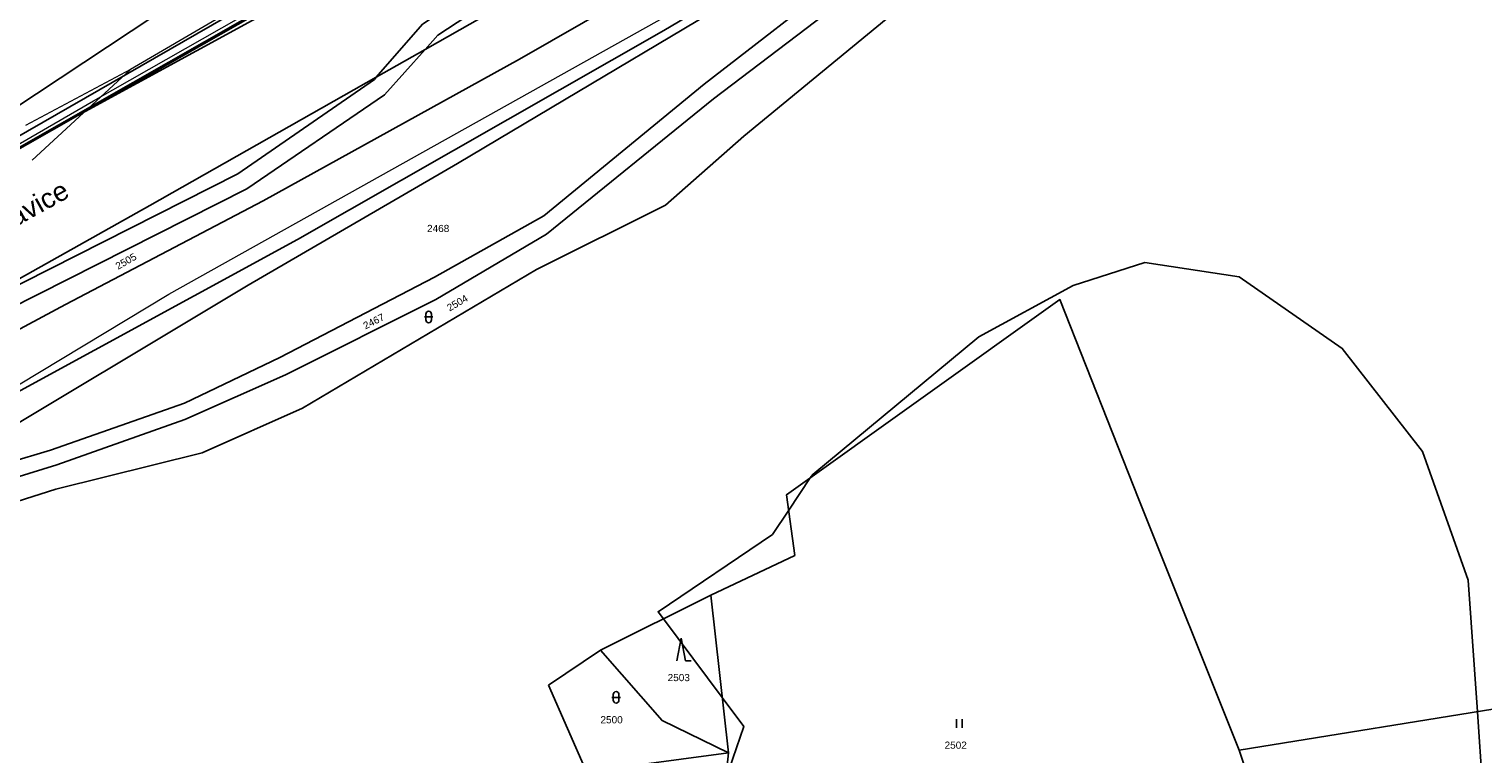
# Model space of a CAD drawing. Header units: metres. Extents: x -535942 to -530626, y -1087729 to -1086275.
# Tile 234 of 247: x -533945 to -533691, y -1086896 to -1086770. Entities that reach past the tile are written whole.
import ezdxf

# ---------------------------------------------------------------- set-up
doc = ezdxf.new("R2010")
doc.units = ezdxf.units.M
doc.layers.add('_blok katastr', color=7, linetype='Continuous')
doc.layers.add('_blok SS sítě', color=7, linetype='Continuous')
doc.layers.add('AG_SS kanal_déšť', color=251, linetype='G_POTR_626_PN', lineweight=13)
doc.layers.add('AG_SS osvětlení', color=251, linetype='HP_04_VO', lineweight=13)
for name, color, linetype, true_color in [('BT_BPEJ', 7, 'Continuous', 0x7fffff), ('BT_hranice_parcel', 7, 'Continuous', 0x007f00), ('BT_mapove_znacky', 7, 'Continuous', 0x007f00), ('BT_prvky_mapy', 7, 'Continuous', 0x007f00), ('BT_text_parcel', 7, 'Continuous', 0x007f00), ('BT_vnitrni_kresby', 7, 'Continuous', 0x007f00)]:
    doc.layers.add(name, color=color, linetype=linetype, true_color=true_color)
doc.layers.add('BT_hranice_budov', color=7, linetype='Continuous', lineweight=30, true_color=0x007f00)
doc.styles.add('BT_text_mapy_m', font='arial.ttf', dxfattribs={"height": 5})
doc.styles.add('ROMANS', font='romans')
doc.linetypes.add('G_POTR_626_PN', pattern='A,0.5,-1,2,-6.5,[8,hpfmlin.shx,S=1,R=0,X=0,Y=0],-6.5,2,-1,0.5', length=20)
doc.linetypes.add('HP_04_VO', pattern='A,0.5,-1,2,-5,[28,hpfmlin.shx,S=1,R=0,X=0,Y=0],-0.8,["VO",ROMANS,S=1.7,R=0,X=2.75,Y=-0.8],-7,2,-1,0.5', length=19.8)

# ---------------------------------------------------------------- blocks, each defined once
blk = doc.blocks.new('BT_symbol_316')
at = {"layer": 'BT_mapove_znacky', "lineweight": -3}
blk.add_line((-0.75, 1), (0.75, 1), dxfattribs=at)
blk.add_lwpolyline([(0, 0), (0.1913, 0.0381), (0.3536, 0.1464), (0.4619, 0.3087), (0.5, 0.5), (0.5, 1.5), (0.4619, 1.6913), (0.3536, 1.8536), (0.1913, 1.9619), (0, 2), (-0.1913, 1.9619), (-0.3536, 1.8536), (-0.4619, 1.6913), (-0.5, 1.5), (-0.5, 0.5), (-0.4619, 0.3087), (-0.3536, 0.1464), (-0.1913, 0.0381), (0, 0)], dxfattribs=at)
blk = doc.blocks.new('BT_symbol_306')
at = {"layer": 'BT_mapove_znacky', "lineweight": -3}
for p, q in [((-0.5, 0), (-0.5, 1.5)), ((0.5, 0), (0.5, 1.5))]:
    blk.add_line(p, q, dxfattribs=at)
blk = doc.blocks.new('BT_symbol_308')
at = {"layer": 'BT_mapove_znacky', "lineweight": -3}
for p, q in [((-0.75, 0), (0, 4)), ((0.75, 0), (0, 4)), ((0.75, 0), (1.75, 0))]:
    blk.add_line(p, q, dxfattribs=at)
blk = doc.blocks.new('_KATASTR')
at = {"layer": 'BT_BPEJ', "lineweight": -3}
for points in [[(-533426.5, -1086546), (-533436.3, -1086552.66), (-533461.72, -1086569.94), (-533503, -1086598), (-533539.77, -1086616.19), (-533552.67, -1086622.58), (-533571.1, -1086631.7), (-533606.54, -1086649.24), (-533638.7, -1086665.16), (-533720.2, -1086705.49), (-533747.5, -1086719), (-533750, -1086720.46), (-533782.5, -1086739.5), (-533834, -1086770), (-533898, -1086806.5), (-533987, -1086855)], [(-533823.21, -1086900.86), (-533820, -1086891.5), (-533823.79, -1086886.44), (-533834.06, -1086872.75), (-533835, -1086871.5), (-533815, -1086858), (-533812.19, -1086853.78), (-533808.41, -1086848.11), (-533808, -1086847.5), (-533779, -1086823.5), (-533762.5, -1086814.5), (-533750, -1086810.5), (-533733.5, -1086813), (-533715.5, -1086825.5), (-533701.5, -1086843.5), (-533693.5, -1086866), (-533691.91, -1086888.96), (-533691, -1086902)]]:
    blk.add_lwpolyline(points, dxfattribs=at)
at = {"layer": 'BT_hranice_budov', "lineweight": -3}
blk.add_lwpolyline([(-533918.74, -1086764.56), (-533947.72, -1086783.78), (-533957.42, -1086769.63), (-533928.14, -1086750.29), (-533918.74, -1086764.56)], dxfattribs=at)
at = {"layer": 'BT_hranice_parcel', "lineweight": -3}
for points in [[(-533964.68, -1086823.47), (-533908.39, -1086795), (-533884.55, -1086778.54), (-533884.22, -1086778.16), (-533876.17, -1086768.92), (-533839.38, -1086744.49), (-533806.13, -1086727.84), (-533803.5, -1086725.39), (-533739.38, -1086695.89), (-533674.09, -1086640.51), (-533650.13, -1086617.95), (-533628.15, -1086604.3), (-533608.07, -1086593.2), (-533558.37, -1086581.17), (-533540.05, -1086571.15)], [(-533996.95, -1086817.31), (-533903.11, -1086763.36), (-533879.6, -1086750.01), (-533848.53, -1086732.8), (-533844.84, -1086730.78), (-533835.2, -1086725.49), (-533825.64, -1086720.39), (-533820.35, -1086717.45), (-533802.8, -1086707.62), (-533772.94, -1086690.9), (-533738.69, -1086671.73), (-533724.21, -1086662.6), (-533723.4, -1086662.02), (-533715.39, -1086655.89), (-533710.32, -1086651.61), (-533707.74, -1086649.37), (-533706.12, -1086648.14), (-533705.23, -1086647.58), (-533703.45, -1086646.69), (-533696.15, -1086643.23), (-533679.9, -1086635.21)], [(-533936.33, -1086784.85), (-533844.38, -1086734.66), (-533785.29, -1086704.31), (-533759.07, -1086693.54), (-533712.26, -1086659.34), (-533704.63, -1086652.41), (-533705.62, -1086653.14), (-533708.84, -1086654.38), (-533718.73, -1086660.35)], [(-533964.9, -1086831.96), (-533938.48, -1086817.84), (-533903.96, -1086799.76), (-533859.21, -1086775.03), (-533820.06, -1086752.56), (-533816.78, -1086750.37), (-533795.9, -1086738.32), (-533718.99, -1086695.81), (-533716.73, -1086694.42), (-533719.29, -1086690.24), (-533721.1, -1086687.28), (-533722.28, -1086685.35), (-533731, -1086692.74), (-533737.54, -1086698.29), (-533759.71, -1086708.6), (-533801.52, -1086728.03), (-533804.48, -1086730.79), (-533837.5, -1086747.16), (-533873.45, -1086770.84), (-533875.7, -1086773.34), (-533882.79, -1086781.22), (-533906.84, -1086797.63), (-533979.79, -1086834.51)], [(-534105.84, -1086886.21), (-534078.55, -1086869.79), (-534026.38, -1086838.41), (-533970.4, -1086804.24), (-533963.17, -1086800.12), (-533936.33, -1086784.85), (-533821.16, -1086719.3), (-533888.91, -1086757.46), (-533945.76, -1086789.98), (-534062.22, -1086857.1), (-534120.29, -1086894.9)], [(-533733.5, -1086895.68), (-533685.26, -1086887.89), (-533617.11, -1086865.29), (-533600.55, -1086859.68), (-533569.05, -1086842.31), (-533570.74, -1086839.86), (-533510.39, -1086773.7), (-533450.01, -1086725.6), (-533410.3, -1086782.5), (-533407.6, -1086780.8), (-533406.43, -1086778.99), (-533404.98, -1086781.09), (-533427.02, -1086803.37), (-533457.31, -1086817.58), (-533490.69, -1086824.21), (-533518.75, -1086839.94)], [(-533957.42, -1086769.63), (-533928.14, -1086750.29), (-533918.74, -1086764.56), (-533947.72, -1086783.78), (-533957.42, -1086769.63)], [(-533941.12, -1086843.3), (-533955.96, -1086847.7), (-533957.39, -1086844.89), (-533906.58, -1086814.46), (-533870.02, -1086793.24), (-533807.19, -1086755.78), (-533795.3, -1086748.46)], [(-533793.01, -1086753.86), (-533801.48, -1086759.65), (-533826.95, -1086779.36), (-533854.98, -1086802.34), (-533874.06, -1086813.06), (-533901.04, -1086827.09), (-533917.72, -1086835.08), (-533941.12, -1086843.3)], [(-533791.83, -1086756.67), (-533799.47, -1086762.28), (-533825.3, -1086781.95), (-533854.46, -1086805.56), (-533873.82, -1086816.97), (-533900.08, -1086830.15), (-533917.68, -1086837.91), (-533940.01, -1086845.86), (-533954.72, -1086850.38), (-533974.61, -1086855.67), (-533980.73, -1086859.36)], [(-533820.02, -1086788.48), (-533794.17, -1086767.19), (-533789.22, -1086762.43), (-533790.83, -1086758.87)], [(-533820.02, -1086788.48), (-533833.69, -1086800.51)], [(-533856.23, -1086811.74), (-533833.69, -1086800.51)], [(-533856.23, -1086811.74), (-533897.11, -1086835.94)], [(-533822.72, -1086896.13), (-533825.03, -1086918.33), (-533733.78, -1086967.7), (-533716.81, -1086974.91), (-533718.21, -1086941.05), (-533733.5, -1086895.68), (-533751.06, -1086851.88), (-533764.82, -1086816.98), (-533812.55, -1086851.07), (-533811.14, -1086861.66), (-533825.77, -1086868.62)], [(-533940.18, -1086850.08), (-533914.64, -1086843.73), (-533897.11, -1086835.94)], [(-533940.18, -1086850.08), (-533955.06, -1086854.8)], [(-533822.72, -1086896.13), (-533825.77, -1086868.62), (-533845.04, -1086878.21)], [(-533854.15, -1086884.34), (-533845.04, -1086878.21), (-533834.3, -1086890.49), (-533822.72, -1086896.13), (-533847.53, -1086899.47), (-533854.15, -1086884.34)]]:
    blk.add_lwpolyline(points, dxfattribs=at)
at = {"layer": 'BT_vnitrni_kresby', "lineweight": -3}
for points in [[(-533875.7, -1086773.34), (-533861.8, -1086765.48)], [(-533884.22, -1086778.16), (-533875.7, -1086773.34)], [(-533923.78, -1086800.53), (-533884.22, -1086778.16)], [(-533964.68, -1086823.47), (-533923.78, -1086800.53)]]:
    blk.add_lwpolyline(points, dxfattribs=at)
at = {"layer": 'BT_mapove_znacky', "lineweight": -3}
for name, p in [('BT_symbol_316', (-533875.07, -1086821.02)), ('BT_symbol_308', (-533830.96, -1086880.09)), ('BT_symbol_316', (-533842.34, -1086887.44)), ('BT_symbol_306', (-533782.38, -1086891.74))]:
    blk.add_blockref(name, p, dxfattribs=at)
at = {"layer": 'BT_prvky_mapy', "lineweight": -3, "style": 'BT_text_mapy_m'}
blk.add_text('Moravice', height=3.4, rotation=28.97, dxfattribs=at).set_placement((-533954.4, -1086808.3))
at = {"layer": 'BT_text_parcel', "lineweight": -3, "style": 'BT_text_mapy_m'}
for s, p in [('2468', (-533875.35, -1086805.19)), ('2503', (-533833.33, -1086883.61)), ('2500', (-533845.06, -1086890.97)), ('2502', (-533784.96, -1086895.41))]:
    blk.add_text(s, height=1.25, dxfattribs=at).set_placement(p)
for s, rotation, p in [('2505', 29.85, (-533929.31, -1086811.8)), ('2504', 30.62, (-533871.41, -1086819.09)), ('2467', 26.65, (-533886.12, -1086822.21))]:
    blk.add_text(s, height=1.25, rotation=rotation, dxfattribs=at).set_placement(p)
blk = doc.blocks.new('kanalizace SS')
at = {"layer": 'AG_SS kanal_déšť', "ltscale": 0.7}
for p, q in [((-533911.48, -1086767.7), (-533927.12, -1086776.8)), ((-533927.12, -1086776.8), (-533945.46, -1086786.58)), ((-533927.12, -1086776.8), (-533944.31, -1086792.66))]:
    blk.add_line(p, q, dxfattribs=at)
blk = doc.blocks.new('ss_vo')
at = {"layer": 'AG_SS osvětlení', "ltscale": 0.7}
for p, q in [((-533920.442, -1086816.021), (-533811.945, -1086755.348)), ((-533933.585, -1086782.289), (-533904.847, -1086765.907)), ((-533958.11, -1086796.49), (-533933.585, -1086782.289)), ((-533951.388, -1086834.662), (-533920.442, -1086816.021))]:
    blk.add_line(p, q, dxfattribs=at)

msp = doc.modelspace()

# ---------------------------------------------------------------- block references
at = {"layer": '_blok katastr', "lineweight": -3}
msp.add_blockref('_KATASTR', (0, 0), dxfattribs=at)
at = {"layer": '_blok SS sítě'}
for name in ['kanalizace SS', 'ss_vo']:
    msp.add_blockref(name, (0, 0), dxfattribs=at)

doc.saveas('drawing.dxf')
